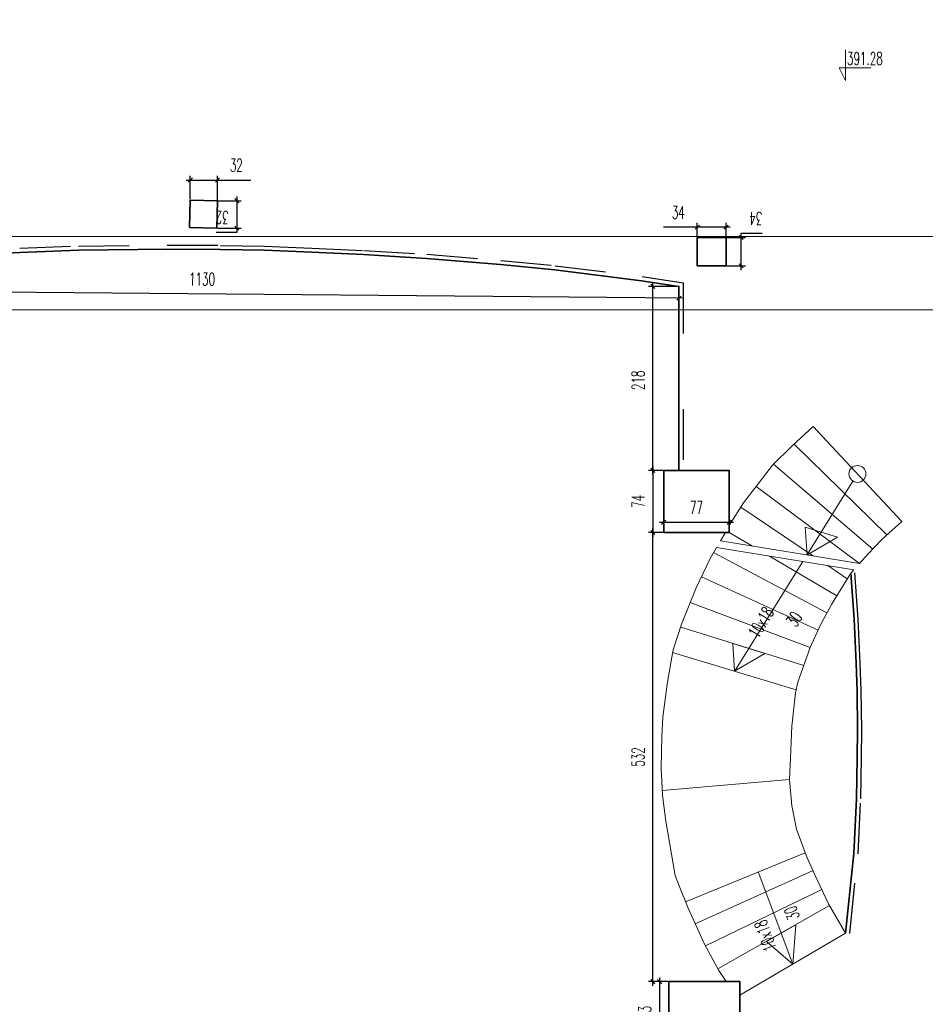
# Model space of a CAD drawing. Header units: millimetres. Extents: x 19887 to 192597, y -14203 to 39042.
# Tile 75 of 256: x 36933 to 38478, y -12996 to -11315. Entities that reach past the tile are written whole.
import ezdxf

# ---------------------------------------------------------------- set-up
doc = ezdxf.new("R2010")
doc.units = ezdxf.units.MM
doc.linetypes.add('ACAD_ISO03W100', pattern=[30, 12, -18])
doc.layers.get('Defpoints').update_dxf_attribs({"color": 4})
for name, color, linetype, lineweight in [('Basen_rzut_poziom_1_obrys', 252, 'Continuous', 35), ('koty wysokościowe', 252, 'Continuous', 0), ('Schody', 252, 'Continuous', 5), ('Tabela', 1, 'Continuous', 0)]:
    doc.layers.add(name, color=color, linetype=linetype, lineweight=lineweight)
doc.layers.add('Sufit podwieszany', color=252, linetype='Continuous')
doc.layers.add('Wymiarowanie', color=3, linetype='Continuous')
doc.styles.add('ROMANS', font='romans.shx', dxfattribs={"width": 0.6})
doc.styles.get("Standard").update_dxf_attribs({"font": 'arial.ttf'})
doc.dimstyles.new('000001FB70622F18', dxfattribs={"dimtxt": 20, "dimasz": 5, "dimexe": 5, "dimexo": 1, "dimgap": 20, "dimtad": 1, "dimtoh": 1, "dimdec": 0, "dimtxsty": 'Standard', "dimblk": 'OBLIQUE', "dimcen": 0, "dimdle": 5, "dimclrd": 252, "dimclre": 252, "dimclrt": 252, "dimadec": 0, "dimazin": 0, "dimtfac": 1, "dimtdec": 0, "dimtmove": 0, "dimatfit": 3, "dimldrblk": 'OBLIQUE', "dimfxl": 150, "dimfxlon": 1, "dimlwd": 25, "dimlwe": 25, "dimarcsym": 1})

# ---------------------------------------------------------------- blocks, each defined once
blk = doc.blocks.new('_Oblique')
at = {"color": 0, "linetype": 'ByBlock', "lineweight": -2}
blk.add_line((-0.5, -0.5), (0.5, 0.5), dxfattribs=at)
blk = doc.blocks.new('*D901')
at = {"layer": 'Defpoints', "color": 0}
for p in [(1313.4, -4932.1), (1331.3, -4932.1), (1313.4, -4965.7)]:
    blk.add_point(p, dxfattribs=at)
at = {"layer": 'Wymiarowanie', "color": 252, "linetype": 'Continuous', "lineweight": 25}
for p, q in [((1314.4, -4932.1), (1336.3, -4932.1)), ((1331.3, -4927.1), (1356.3, -4927.1)), ((1331.3, -4932.1), (1331.3, -4927.1)), ((1331.3, -4970.7), (1331.3, -4932.1)), ((1314.4, -4965.7), (1336.3, -4965.7))]:
    blk.add_line(p, q, dxfattribs=at)
at = {"layer": 'Wymiarowanie', "color": 252, "linetype": 'ByBlock', "lineweight": 25, "xscale": 5, "yscale": 5, "zscale": 5}
for p, rotation in [((1331.3, -4932.1), 90), ((1331.3, -4965.7), 270)]:
    blk.add_blockref('_Oblique', p, dxfattribs=dict(at, rotation=rotation))
at = {"layer": 'Wymiarowanie', "color": 252, "insert": (1348.8, -4909.6), "char_height": 15, "attachment_point": 5, "rotation": 180, "style": 'ROMANS'}
blk.add_mtext('34', dxfattribs=at)
blk = doc.blocks.new('*D909')
at = {"layer": 'Defpoints', "color": 0}
for p in [(1279.4, -4919.9), (1279.4, -4932.1), (1313.4, -4932.1)]:
    blk.add_point(p, dxfattribs=at)
at = {"layer": 'Wymiarowanie', "color": 252, "linetype": 'Continuous', "lineweight": 25}
for p, q in [((1279.4, -4919.9), (1239.4, -4919.9)), ((1279.4, -4931.1), (1279.4, -4914.9)), ((1318.4, -4919.9), (1279.4, -4919.9)), ((1313.4, -4931.1), (1313.4, -4914.9))]:
    blk.add_line(p, q, dxfattribs=at)
at = {"layer": 'Wymiarowanie', "color": 252, "linetype": 'ByBlock', "lineweight": 25, "xscale": 5, "yscale": 5, "zscale": 5, "rotation": 180}
blk.add_blockref('_Oblique', (1279.4, -4919.9), dxfattribs=at)
at = {"layer": 'Wymiarowanie', "color": 252, "linetype": 'ByBlock', "lineweight": 25, "xscale": 5, "yscale": 5, "zscale": 5}
blk.add_blockref('_Oblique', (1313.4, -4919.9), dxfattribs=at)
at = {"layer": 'Wymiarowanie', "color": 252, "insert": (1256.9, -4902.4), "char_height": 15, "attachment_point": 5, "style": 'ROMANS'}
blk.add_mtext('34', dxfattribs=at)
blk = doc.blocks.new('*D919')
at = {"layer": 'Defpoints', "color": 0}
for p in [(1226.7, -4990.1), (1257.7, -4990.1), (1257.7, -5208.2)]:
    blk.add_point(p, dxfattribs=at)
at = {"layer": 'Wymiarowanie', "color": 252, "linetype": 'Continuous', "lineweight": 25}
for p, q in [((1256.7, -4990.1), (1221.7, -4990.1)), ((1226.7, -5213.2), (1226.7, -4985.1)), ((1256.7, -5208.2), (1221.7, -5208.2))]:
    blk.add_line(p, q, dxfattribs=at)
at = {"layer": 'Wymiarowanie', "color": 252, "linetype": 'ByBlock', "lineweight": 25, "xscale": 5, "yscale": 5, "zscale": 5}
for p, rotation in [((1226.7, -4990.1), 90), ((1226.7, -5208.2), 270)]:
    blk.add_blockref('_Oblique', p, dxfattribs=dict(at, rotation=rotation))
at = {"layer": 'Wymiarowanie', "color": 252, "insert": (1209.2, -5101.4), "char_height": 15, "attachment_point": 5, "rotation": 90, "style": 'ROMANS'}
blk.add_mtext('218', dxfattribs=at)
blk = doc.blocks.new('*D922')
at = {"layer": 'Defpoints', "color": 0}
for p in [(127.6, -4979.9), (127.5, -4993.8), (1257.7, -4990.1)]:
    blk.add_point(p, dxfattribs=at)
at = {"layer": 'Wymiarowanie', "color": 252, "linetype": 'Continuous', "lineweight": 25}
for p, q in [((127.6, -4980.9), (127.5, -4998.8)), ((1262.6, -5004.1), (122.5, -4993.8)), ((1257.7, -4991.1), (1257.5, -5009.1))]:
    blk.add_line(p, q, dxfattribs=at)
at = {"layer": 'Wymiarowanie', "color": 252, "linetype": 'ByBlock', "lineweight": 25, "xscale": 5, "yscale": 5, "zscale": 5}
for p, rotation in [((127.5, -4993.8), 179.4812444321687), ((1257.6, -5004.1), 359.4812444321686)]:
    blk.add_blockref('_Oblique', p, dxfattribs=dict(at, rotation=rotation))
at = {"layer": 'Wymiarowanie', "color": 252, "insert": (692.7, -4981.5), "char_height": 15, "attachment_point": 5, "rotation": 359.4812, "style": 'ROMANS'}
blk.add_mtext('1130', dxfattribs=at)
blk = doc.blocks.new('*D982')
at = {"layer": 'Defpoints', "color": 0}
for p in [(711, -4864), (678.7, -4887.7), (711, -4888.5)]:
    blk.add_point(p, dxfattribs=at)
at = {"layer": 'Wymiarowanie', "color": 252, "linetype": 'Continuous', "lineweight": 25}
for p, q in [((673.7, -4864), (711, -4864)), ((678.7, -4886.7), (678.7, -4859)), ((711, -4887.5), (711, -4859)), ((711, -4864), (750.6, -4864))]:
    blk.add_line(p, q, dxfattribs=at)
at = {"layer": 'Wymiarowanie', "color": 252, "linetype": 'ByBlock', "lineweight": 25, "xscale": 5, "yscale": 5, "zscale": 5, "rotation": 180}
blk.add_blockref('_Oblique', (678.7, -4864), dxfattribs=at)
at = {"layer": 'Wymiarowanie', "color": 252, "linetype": 'ByBlock', "lineweight": 25, "xscale": 5, "yscale": 5, "zscale": 5}
blk.add_blockref('_Oblique', (711, -4864), dxfattribs=at)
at = {"layer": 'Wymiarowanie', "color": 252, "insert": (733.3, -4846.5), "char_height": 15, "attachment_point": 5, "style": 'ROMANS'}
blk.add_mtext('32', dxfattribs=at)
blk = doc.blocks.new('*D988')
at = {"layer": 'Defpoints', "color": 0}
for p in [(711, -4888.5), (710.2, -4921), (733.9, -4921)]:
    blk.add_point(p, dxfattribs=at)
at = {"layer": 'Wymiarowanie', "color": 252, "linetype": 'Continuous', "lineweight": 25}
for p, q in [((712, -4888.5), (738.9, -4888.5)), ((733.9, -4883.5), (733.9, -4921)), ((711.2, -4921), (738.9, -4921)), ((733.9, -4921), (733.9, -4926)), ((733.9, -4926), (709.3, -4926))]:
    blk.add_line(p, q, dxfattribs=at)
at = {"layer": 'Wymiarowanie', "color": 252, "linetype": 'ByBlock', "lineweight": 25, "xscale": 5, "yscale": 5, "zscale": 5}
for p, rotation in [((733.9, -4888.5), 90), ((733.9, -4921), 270)]:
    blk.add_blockref('_Oblique', p, dxfattribs=dict(at, rotation=rotation))
at = {"layer": 'Wymiarowanie', "color": 252, "insert": (716.6, -4908.5), "char_height": 15, "attachment_point": 5, "rotation": 180, "style": 'ROMANS'}
blk.add_mtext('32', dxfattribs=at)
blk = doc.blocks.new('*D986')
at = {"layer": 'Defpoints', "color": 0}
for p in [(1245.7, -5814.2), (1234.8, -5887.3), (1245.7, -5887.3)]:
    blk.add_point(p, dxfattribs=at)
at = {"layer": 'Wymiarowanie', "color": 252, "linetype": 'Continuous', "lineweight": 25}
for p, q in [((1234.8, -5809.2), (1234.8, -5892.3)), ((1244.7, -5814.2), (1229.8, -5814.2)), ((1244.7, -5887.3), (1229.8, -5887.3))]:
    blk.add_line(p, q, dxfattribs=at)
at = {"layer": 'Wymiarowanie', "color": 252, "linetype": 'ByBlock', "lineweight": 25, "xscale": 5, "yscale": 5, "zscale": 5}
for p, rotation in [((1234.8, -5814.2), 90), ((1234.8, -5887.3), 270)]:
    blk.add_blockref('_Oblique', p, dxfattribs=dict(at, rotation=rotation))
at = {"layer": 'Wymiarowanie', "color": 252, "insert": (1217.3, -5850.8), "char_height": 15, "attachment_point": 5, "rotation": 90, "style": 'ROMANS'}
blk.add_mtext('73', dxfattribs=at)
blk = doc.blocks.new('*D992')
at = {"layer": 'Defpoints', "color": 0}
for p in [(1317.1, -5269.7), (1239.6, -5281.8), (1317.1, -5281.8)]:
    blk.add_point(p, dxfattribs=at)
at = {"layer": 'Wymiarowanie', "color": 252, "linetype": 'Continuous', "lineweight": 25}
for p, q in [((1234.6, -5269.7), (1322.1, -5269.7)), ((1239.6, -5280.8), (1239.6, -5264.7)), ((1317.1, -5280.8), (1317.1, -5264.7))]:
    blk.add_line(p, q, dxfattribs=at)
at = {"layer": 'Wymiarowanie', "color": 252, "linetype": 'ByBlock', "lineweight": 25, "xscale": 5, "yscale": 5, "zscale": 5, "rotation": 180}
blk.add_blockref('_Oblique', (1239.6, -5269.7), dxfattribs=at)
at = {"layer": 'Wymiarowanie', "color": 252, "linetype": 'ByBlock', "lineweight": 25, "xscale": 5, "yscale": 5, "zscale": 5}
blk.add_blockref('_Oblique', (1317.1, -5269.7), dxfattribs=at)
at = {"layer": 'Wymiarowanie', "color": 252, "insert": (1278.4, -5252.2), "char_height": 15, "attachment_point": 5, "style": 'ROMANS'}
blk.add_mtext('77', dxfattribs=at)
blk = doc.blocks.new('*D993')
at = {"layer": 'Defpoints', "color": 0}
for p in [(1239.6, -5208.2), (1226.7, -5281.8), (1239.6, -5281.8)]:
    blk.add_point(p, dxfattribs=at)
at = {"layer": 'Wymiarowanie', "color": 252, "linetype": 'Continuous', "lineweight": 25}
for p, q in [((1226.7, -5203.2), (1226.7, -5286.8)), ((1238.6, -5208.2), (1221.7, -5208.2)), ((1238.6, -5281.8), (1221.7, -5281.8))]:
    blk.add_line(p, q, dxfattribs=at)
at = {"layer": 'Wymiarowanie', "color": 252, "linetype": 'ByBlock', "lineweight": 25, "xscale": 5, "yscale": 5, "zscale": 5}
for p, rotation in [((1226.7, -5208.2), 90), ((1226.7, -5281.8), 270)]:
    blk.add_blockref('_Oblique', p, dxfattribs=dict(at, rotation=rotation))
at = {"layer": 'Wymiarowanie', "color": 252, "insert": (1209.2, -5245), "char_height": 15, "attachment_point": 5, "rotation": 90, "style": 'ROMANS'}
blk.add_mtext('74', dxfattribs=at)
blk = doc.blocks.new('*D994')
at = {"layer": 'Defpoints', "color": 0}
for p in [(1226.7, -5281.8), (1245.7, -5281.8), (1245.7, -5814.2)]:
    blk.add_point(p, dxfattribs=at)
at = {"layer": 'Wymiarowanie', "color": 252, "linetype": 'Continuous', "lineweight": 25}
for p, q in [((1244.7, -5281.8), (1221.7, -5281.8)), ((1226.7, -5819.2), (1226.7, -5276.8)), ((1244.7, -5814.2), (1221.7, -5814.2))]:
    blk.add_line(p, q, dxfattribs=at)
at = {"layer": 'Wymiarowanie', "color": 252, "linetype": 'ByBlock', "lineweight": 25, "xscale": 5, "yscale": 5, "zscale": 5}
for p, rotation in [((1226.7, -5281.8), 90.00000000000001), ((1226.7, -5814.2), 270)]:
    blk.add_blockref('_Oblique', p, dxfattribs=dict(at, rotation=rotation))
at = {"layer": 'Wymiarowanie', "color": 252, "insert": (1209.2, -5548), "char_height": 15, "attachment_point": 5, "rotation": 90, "style": 'ROMANS'}
blk.add_mtext('532', dxfattribs=at)
blk = doc.blocks.new('G$CF5E15B28')
at = {"layer": 'Basen_rzut_poziom_1_obrys', "color": 253, "elevation": 0}
for points in [[(678.7, -4887.7), (711, -4888.5), (710.2, -4921), (677.9, -4920.2)], [(678.7, -4887.7), (677.9, -4920.2)], [(476.9, -4949.8), (546.6, -4947.2), (651.4, -4946.1), (714.4, -4946.4), (766.7, -4947.3), (822.7, -4949.6), (884.1, -4952.4), (958.7, -4957), (1046.3, -4964.2), (1110.6, -4970.5), (1213.3, -4983.3), (1257.7, -4990.1), (1257.7, -5208.2)], [(128.1, -5208.2), (127.6, -4979.9), (270.7, -4963.1), (366.6, -4955.3), (476.9, -4949.8)], [(1454.9, -5756.8), (1464.9, -5662.3), (1468.1, -5597.6), (1468.8, -5548.4), (1469.2, -5515.9), (1468.6, -5469.4), (1467.5, -5436.8), (1465.1, -5384.7), (1461.2, -5330)]]:
    blk.add_lwpolyline(points, dxfattribs=at)
for points in [[(1279.4, -4932.1), (1313.4, -4932.1), (1313.4, -4965.7), (1279.4, -4965.7)], [(1239.6, -5208.2), (1317.1, -5208.2), (1317.1, -5281.8), (1239.6, -5281.8)], [(1245.7, -5814.2), (1329.8, -5814.2), (1329.8, -5887.3), (1245.7, -5887.3)]]:
    blk.add_lwpolyline(points, close=True, dxfattribs=at)
at = {"layer": 'koty wysokościowe', "color": 253, "elevation": 0}
for points in [[(1454.8, -4709.5), (1454.8, -4745.8)], [(1447.3, -4730.8), (1454.8, -4730.8)], [(1454.8, -4745.8), (1447.3, -4730.8)], [(1454.8, -4730.8), (1484.8, -4730.8)]]:
    blk.add_lwpolyline(points, dxfattribs=at)
at = {"layer": 'Schody', "color": 253}
for p, q in [((1471.6, -5318.6, 0), (1306.9, -5291.9, 0)), ((1464.8, -5326.1, 0), (1302.2, -5299.7, 0))]:
    blk.add_line(p, q, dxfattribs=at)
at = {"layer": 'Schody', "color": 253, "elevation": 0}
for points in [[(1317.1, -5273.5), (1334.3, -5246.6), (1351.5, -5224.2), (1368.6, -5201.9), (1391.9, -5179), (1416.5, -5156.2), (1521.6, -5268.7), (1498.4, -5289.6), (1482, -5307.2), (1471.6, -5318.6)], [(1504, -5284.6), (1394, -5177)], [(1487.2, -5301.6), (1369.6, -5200.9)], [(1471.6, -5318.6), (1349.2, -5227.2)], [(1463.8, -5220.9), (1409.3, -5308.5)], [(1331.1, -5251.6), (1417.1, -5309.8)], [(1426.2, -5281.6), (1407.1, -5275.6), (1409.4, -5308.7)], [(1312.9, -5281.8), (1306.9, -5291.9)], [(1317.1, -5281.8), (1344.6, -5298)], [(1426.2, -5281.6), (1445.3, -5287.5), (1409.1, -5308.6)], [(1302.2, -5299.7), (1294.5, -5312.6), (1278.1, -5347.3), (1260.8, -5390.6), (1250.8, -5420.8), (1248.5, -5433.8), (1243.7, -5461.5), (1238.5, -5500.8), (1237.2, -5523.7), (1236.9, -5542.1), (1236.5, -5561.2), (1238.2, -5593.1), (1242.3, -5624), (1253.2, -5688.3)], [(1433, -5376.9), (1298.6, -5305.7)], [(1364.8, -5309.9), (1444.6, -5357)], [(1404.5, -5316.3), (1323.3, -5446.8)], [(1433.9, -5321.1), (1457, -5336.8)], [(1461.2, -5330), (1438.2, -5367.2), (1425.2, -5391.2), (1413.2, -5418.2), (1398.4, -5459.4), (1395.7, -5472), (1391.3, -5511.6), (1389.7, -5549.1), (1388.5, -5574.8), (1391.2, -5605.7), (1397.1, -5633.7)], [(1464.8, -5326.1), (1461.2, -5330)], [(1284.2, -5334.5), (1422.4, -5397.6)], [(1413.2, -5418.2), (1271.1, -5364.8)], [(1259.7, -5394.1), (1405.5, -5439.6)], [(1340.4, -5419.3), (1321.4, -5413.3), (1323.6, -5446.4)], [(1250.2, -5424.2), (1396.4, -5468.5)], [(1340.4, -5419.3), (1359.5, -5425.3), (1323.3, -5446.3)], [(1388.5, -5574.8), (1237.9, -5587.5)], [(1397.1, -5633.7), (1409.6, -5667.7), (1418.8, -5687.6), (1434.9, -5722.2), (1454.9, -5756.8)], [(1265.4, -5719.5), (1407.3, -5661.5)], [(1276.9, -5745.7), (1416.5, -5682.6)], [(1351.6, -5684.2), (1392.4, -5793.6)], [(1313.4, -5814.2), (1304.9, -5801), (1287.9, -5769.7), (1268.4, -5727.1), (1258, -5700.6), (1253.2, -5688.3)], [(1426.9, -5704.9), (1289, -5771.8)], [(1303.9, -5799.1), (1436, -5724.1)], [(1378.6, -5756.7), (1396, -5746.8), (1392.4, -5793.6)], [(1329.8, -5830.3), (1454.9, -5756.8), (1454.9, -5756.8), (1454.9, -5756.8)], [(1378.6, -5756.7), (1361.2, -5766.6), (1392.4, -5793.6)]]:
    blk.add_lwpolyline(points, dxfattribs=at)
at = {"layer": 'Schody', "color": 253}
blk.add_circle((1469.1, -5212.4, 0), 10, dxfattribs=at)
at = {"layer": 'Sufit podwieszany', "color": 253, "linetype": 'ACAD_ISO03W100', "ltscale": 5, "elevation": 0}
for points in [[(476.7, -4944.8), (546.5, -4942.2), (651.4, -4941.1), (714.4, -4941.4), (766.8, -4942.3), (822.9, -4944.6), (884.4, -4947.4), (959.1, -4952), (1046.7, -4959.3), (1111.2, -4965.5), (1214, -4978.4), (1262.7, -4985.8), (1262.7, -5208.2)], [(1459.9, -5757.4), (1469.9, -5662.7), (1473.1, -5597.7), (1473.8, -5548.5), (1474.2, -5515.9), (1473.6, -5469.2), (1472.5, -5436.6), (1470.1, -5384.4), (1466.2, -5329.7)]]:
    blk.add_lwpolyline(points, dxfattribs=at)
at = {"layer": 'koty wysokościowe', "color": 253, "insert": (1456.7, -4712.4, 0), "char_height": 15, "width": 21553.284, "attachment_point": 1, "style": 'ROMANS'}
blk.add_mtext('391.28', dxfattribs=at)
at = {"layer": 'Schody', "color": 253, "char_height": 15, "width": 190.296, "attachment_point": 7, "style": 'ROMANS'}
for s, insert, rotation in [('30', (1396.5, -5395, 0), 58.4528), ('10x18', (1351.5, -5408.2, 0), 58.4528), ('30', (1401.2, -5737.8, 0), 110.1133), ('10x18', (1373.4, -5774.9, 0), 110.1133)]:
    blk.add_mtext(s, dxfattribs=dict(at, insert=insert, rotation=rotation))
at = {"layer": 'Wymiarowanie', "color": 253}
for base, p1, p2, angle, override, picture, middle in [((711, -4864, 0), (678.7, -4887.7, 0), (711, -4888.5, 0), 0, {"dimtxt": 15, "dimgap": 10, "dimtxsty": 'ROMANS'}, '*D982', (733.3, -4846.5, 0)), ((733.905, -4921.0397, 0), (711.0207, -4888.5408, 0), (710.1855, -4921.0397, 0), 90, {"dimtxt": 15, "dimgap": 10, "dimtad": 2, "dimtxsty": 'ROMANS'}, '*D988', (716.6193, -4908.5397, 0)), ((1279.4, -4919.9, 0), (1313.4, -4932.1, 0), (1279.4, -4932.1, 0), 0, {"dimtxt": 15, "dimgap": 10, "dimtxsty": 'ROMANS'}, '*D909', (1256.9, -4902.4, 0)), ((1331.3, -4932.1, 0), (1313.4, -4965.7, 0), (1313.4, -4932.1, 0), 90, {"dimtxt": 15, "dimgap": 10, "dimtad": 2, "dimtxsty": 'ROMANS'}, '*D901', (1348.8, -4909.6, 0)), ((1226.7, -5281.8, 0), (1239.6, -5208.2, 0), (1239.6, -5281.8, 0), 90, {"dimtxt": 15, "dimgap": 10, "dimtxsty": 'ROMANS'}, '*D993', (1209.2, -5245, 0)), ((1317.0954, -5269.6899, 0), (1239.633, -5281.7643, 0), (1317.0954, -5281.7643, 0), 0, {"dimtxt": 15, "dimgap": 10, "dimtxsty": 'ROMANS'}, '*D992', (1278.3642, -5252.1899, 0)), ((1226.7, -5281.8, 0), (1245.7, -5814.2, 0), (1245.7, -5281.8, 0), 90, {"dimtxt": 15, "dimgap": 10, "dimtxsty": 'ROMANS'}, '*D994', (1209.2, -5548, 0)), ((1234.8, -5887.3, 0), (1245.7, -5814.2, 0), (1245.7, -5887.3, 0), 90, {"dimtxt": 15, "dimgap": 10, "dimtxsty": 'ROMANS'}, '*D986', (1217.3, -5850.8, 0))]:
    dim = blk.add_linear_dim(base=base, p1=p1, p2=p2, angle=angle, dimstyle='000001FB70622F18', override=override, dxfattribs=at)
    dim.commit()
    dim.dimension.update_dxf_attribs({"geometry": picture, "text_midpoint": middle})
dim = blk.add_aligned_dim(p1=(1257.7, -4990.1, 0), p2=(127.6, -4979.9, 0), distance=14, dimstyle='000001FB70622F18', override={"dimtxt": 15, "dimgap": 10, "dimtxsty": 'ROMANS'}, dxfattribs=at)
dim.commit()
dim.dimension.update_dxf_attribs({"geometry": '*D922', "text_midpoint": (692.7, -4981.5, 0)})
dim = blk.add_linear_dim(base=(1226.7, -4990.1, 0), p1=(1257.7, -5208.2, 0), p2=(1257.7, -4990.1, 0), angle=90, dimstyle='000001FB70622F18', override={"dimtxt": 15, "dimgap": 10, "dimtxsty": 'ROMANS'}, dxfattribs=at)
dim.commit()
dim.dimension.update_dxf_attribs({"geometry": '*D919', "text_midpoint": (1226.7, -5101.4, 0), "dimtype": 161})

msp = doc.modelspace()

# ---------------------------------------------------------------- linework, layer by layer
at = {"layer": 'Tabela'}
for points in [[(33941.5, -11810.4), (44441.5, -11810.4), (44441.5, -4385.4), (33941.5, -4385.4)], [(34441.5, -11685.4), (44316.5, -11685.4), (44316.5, -4510.4), (34441.5, -4510.4)]]:
    msp.add_lwpolyline(points, close=True, dxfattribs=at)

# ---------------------------------------------------------------- block references
at = {"xscale": 1.44, "yscale": 1.44, "zscale": 1.44}
msp.add_blockref('G$CF5E15B28', (36246.3, -4584.8, 0), dxfattribs=at)

doc.saveas('drawing.dxf')
